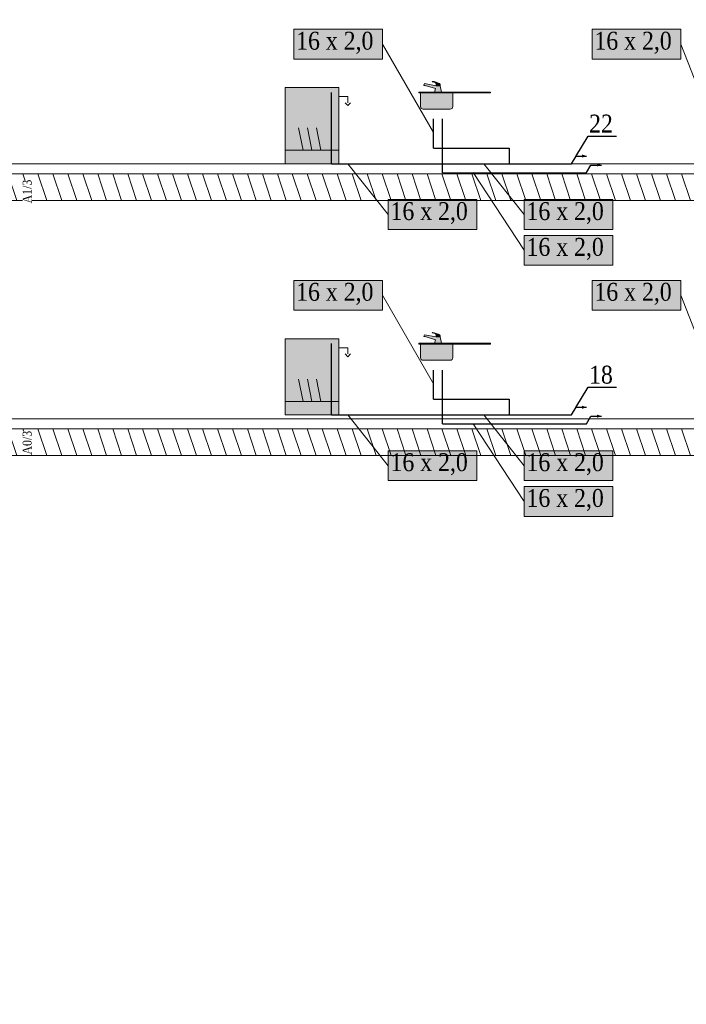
# Model space of a CAD drawing. Header units: millimetres. Extents: x -102560 to 77680, y 7163 to 33028.
# Tile 56 of 80: x -37775 to -30324, y 9599 to 20602. Entities that reach past the tile are written whole.
import ezdxf
from ezdxf import colors
from ezdxf.entities.mleader import LeaderData, LeaderLine
from ezdxf.enums import TextEntityAlignment as Align
from ezdxf.math import Vec2, Vec3

# ---------------------------------------------------------------- set-up
doc = ezdxf.new("R2010")
doc.units = ezdxf.units.MM
for name, color, linetype, lineweight, true_color in [('IS_Działka wody ciepłej', 1, 'Continuous', 30, 0xff0000), ('IS_Działka wody zimnej_etykieta', 7, 'Continuous', 0, 0x000000), ('IS_Konstrukcja (Rozwinięcie)', 7, 'Continuous', 9, 0x000000), ('IS_Odbiornik2', 7, 'Continuous', 0, 0x000000), ('IS_Zlew', 7, 'Continuous', 5, 0x000000), ('IS_Zmywarka', 7, 'Continuous', 5, 0x000000)]:
    doc.layers.add(name, color=color, linetype=linetype, lineweight=lineweight, true_color=true_color)
for name, color, linetype, lineweight in [('IS_Działka wody zimnej', 5, 'Continuous', 30), ('RR_IWK_ciepla woda', 10, 'C.W.U.', 40), ('RR_IWK_opisy', 7, 'Continuous', 0)]:
    doc.layers.add(name, color=color, linetype=linetype, lineweight=lineweight)
doc.styles.add('Garamond_____', font='GARA.TTF')
doc.styles.add('RR', font='GARA.TTF', dxfattribs={"height": 200})
doc.styles.get("Standard").update_dxf_attribs({"font": 'arial.ttf'})
doc.linetypes.add('C.W.U.', pattern='A,16.8,-4.8,["C.W.U.",Standard,S=2.4,R=0,X=-2.4,Y=-1.2],-10.2', length=31.8)

# ---------------------------------------------------------------- blocks, each defined once
blk = doc.blocks.new('16_TypRysWodKan_ZmywarkaCzescKan_00000000-0000-0000-0000-000000000000_Normal')
at = {"layer": 'IS_Zmywarka', "lineweight": 50, "true_color": 0xffffff, "transparency": 33554687}
blk.add_hatch(color=7, dxfattribs=at).paths.add_polyline_path([(-0.3, 0.425), (-0.3, -0.425), (0.3, -0.425), (0.3, 0.425)])
at = {"layer": 'IS_Zmywarka', "lineweight": -2}
blk.add_lwpolyline([(-0.3, 0.425), (0.3, 0.425), (0.3, -0.425), (-0.3, -0.425)], close=True, dxfattribs=at)
for points in [[(-0.43, 0.255), (-0.4, 0.225), (-0.37, 0.255)], [(-0.3, 0.325), (-0.4, 0.325), (-0.4, 0.255)], [(0, -0.275), (0.05, -0.025)], [(0.1, -0.275), (0.15, -0.025)]]:
    blk.add_lwpolyline(points, dxfattribs=at)
for points in [[(-0.1, -0.275, 0), (-0.05, -0.025, 0)], [(-0.3, -0.275, 0), (0.3, -0.275, 0)]]:
    blk.add_polyline3d(points, dxfattribs=at)
blk = doc.blocks.new('16_TypRysWodKan_Zlewozmywak1KRusztem_00000000-0000-0000-0000-000000000000_Normal')
at = {"layer": 'IS_Zlew', "lineweight": 50, "true_color": 0xffffff, "transparency": 33554687}
blk.add_hatch(color=7, dxfattribs=at).paths.add_polyline_path([(-0.4, 0.095), (-0.4, 0.085), (0.4, 0.085), (0.4, 0.095)])
h = blk.add_hatch(color=7, dxfattribs=at)
edge = h.paths.add_edge_path(flags=0)
edge.add_spline(control_points=[(0.02, 0.085), (0.02, 0.01), (0.02, 0.04), (0.02, -0.065), (0.02, -0.085), (0.03, -0.095), (0.05, -0.095), (0.2, -0.095), (0.16, -0.095), (0.35, -0.095), (0.37, -0.095), (0.38, -0.085), (0.38, -0.065), (0.38, 0.005), (0.38, -0.02), (0.38, 0.085), (0.2, 0.085), (0.2, 0.085), (0.02, 0.085)], knot_values=[0, 0, 0, 0, 1, 1, 1, 2, 2, 2, 3, 3, 3, 4, 4, 4, 5, 5, 5, 6, 6, 6, 6], weights=[1, 1, 1, 1, 1, 1, 1, 1, 1, 1, 1, 1, 1, 1, 1, 1, 1, 1, 1], degree=3, periodic=0)
at = {"layer": 'IS_Zlew', "lineweight": -2}
blk.add_lwpolyline([(-0.4, 0.095), (0.4, 0.095), (0.4, 0.085), (-0.4, 0.085)], close=True, dxfattribs=at)
blk.add_open_spline([(0.02, 0.085), (0.02, 0.01), (0.02, 0.04), (0.02, -0.065), (0.02, -0.085), (0.03, -0.095), (0.05, -0.095), (0.2, -0.095), (0.16, -0.095), (0.35, -0.095), (0.37, -0.095), (0.38, -0.085), (0.38, -0.065), (0.38, 0.005), (0.38, -0.02), (0.38, 0.085)], degree=3, knots=[0, 0, 0, 0, 1, 1, 1, 2, 2, 2, 3, 3, 3, 4, 4, 4, 5, 5, 5, 5], dxfattribs=at)
blk = doc.blocks.new('16_TypRysWodKan_BateriaStojacaRuchWyl_00000000-0000-0000-0000-000000000000_Normal')
at = {"layer": 'IS_Odbiornik2', "lineweight": 50, "true_color": 0xffffff, "transparency": 33554687}
blk.add_hatch(color=7, dxfattribs=at).paths.add_polyline_path([(-0.01776, -0.06), (0.06224, -0.06), (0.05224, -0.02), (0.16724, 0.015), (0.16724, 0.01), (0.18224, 0.015), (0.18224, 0.02), (0.17224, 0.035), (0.04224, 0.01), (-0.00276, 0.01)])
h = blk.add_hatch(color=7, dxfattribs=at)
edge = h.paths.add_edge_path(flags=0)
edge.add_spline(control_points=[(-0.00276, 0.01), (0.01974, 0.01), (0.01974, 0.01), (0.04224, 0.01), (0.04224, 0.03), (0.04224, 0.035), (0.04724, 0.04), (0.05224, 0.045), (0.06224, 0.05), (0.08224, 0.055), (0.08724, 0.055), (0.08724, 0.06), (0.08224, 0.06), (0.07224, 0.06), (0.01224, 0.04), (0.00224, 0.035), (-0.00276, 0.03), (-0.00276, 0.02), (-0.00276, 0.01)], knot_values=[-6, -6, -6, -6, -5, -5, -5, -4, -4, -4, -3, -3, -3, -2, -2, -2, -1, -1, -1, 0, 0, 0, 0], weights=[1, 1, 1, 1, 1, 1, 1, 1, 1, 1, 1, 1, 1, 1, 1, 1, 1, 1, 1], degree=3, periodic=0)
at = {"layer": 'IS_Odbiornik2', "lineweight": -2}
blk.add_lwpolyline([(-0.01776, -0.06), (-0.00276, 0.01), (0.04224, 0.01), (0.17224, 0.035), (0.18224, 0.02), (0.18224, 0.015), (0.18224, 0.015), (0.16724, 0.01), (0.16724, 0.015), (0.05224, -0.02), (0.06224, -0.06)], close=True, dxfattribs=at)
blk.add_polyline3d([(0.18224, 0.02, 0), (0.16724, 0.015, 0)], dxfattribs=at)
blk.add_open_spline([(-0.00276, 0.01), (-0.00276, 0.02), (-0.00276, 0.03), (0.00224, 0.035), (0.01224, 0.04), (0.07224, 0.06), (0.08224, 0.06), (0.08724, 0.06), (0.08724, 0.055), (0.08224, 0.055), (0.06224, 0.05), (0.05224, 0.045), (0.04724, 0.04), (0.04224, 0.035), (0.04224, 0.03), (0.04224, 0.01)], degree=3, knots=[0, 0, 0, 0, 1, 1, 1, 2, 2, 2, 3, 3, 3, 4, 4, 4, 5, 5, 5, 5], dxfattribs=at)

msp = doc.modelspace()

# ---------------------------------------------------------------- hatches: boundary and pattern name
at = {"layer": 'IS_Działka wody ciepłej', "extrusion": (0, 0, -1)}
for points in [[(31271, 18978), (31322, 18995), (31322, 18961)], [(31271, 16171), (31322, 16188), (31322, 16154)]]:
    msp.add_hatch(color=256, dxfattribs=at).paths.add_polyline_path(points)
at = {"layer": 'IS_Działka wody zimnej', "extrusion": (0, 0, -1)}
for points in [[(31438, 19078), (31489, 19095), (31489, 19061)], [(31438, 16271), (31489, 16288), (31489, 16254)]]:
    msp.add_hatch(color=256, dxfattribs=at).paths.add_polyline_path(points)
at = {"layer": 'IS_Działka wody zimnej_etykieta', "lineweight": 50, "true_color": 0xffffff, "transparency": 33554687}
for points in [[(-34710, 20162), (-33720, 20162), (-33720, 20496), (-34710, 20496)], [(-31376, 20162), (-30386, 20162), (-30386, 20496), (-31376, 20496)], [(-33655, 18258), (-32664, 18258), (-32664, 18592), (-33655, 18592)], [(-32135, 18258), (-31144, 18258), (-31144, 18592), (-32135, 18592)], [(-32135, 17858), (-31144, 17858), (-31144, 18192), (-32135, 18192)], [(-34710, 17356), (-33720, 17356), (-33720, 17689), (-34710, 17689)], [(-31376, 17356), (-30386, 17356), (-30386, 17689), (-31376, 17689)], [(-33655, 15451), (-32664, 15451), (-32664, 15785), (-33655, 15785)], [(-32135, 15451), (-31144, 15451), (-31144, 15785), (-32135, 15785)], [(-32135, 15051), (-31144, 15051), (-31144, 15385), (-32135, 15385)]]:
    msp.add_hatch(color=7, dxfattribs=at).paths.add_polyline_path(points)
at = {"layer": 'IS_Konstrukcja (Rozwinięcie)', "true_color": 0xc0c0c0, "transparency": 33554687, "extrusion": (0, 0, -1)}
h = msp.add_hatch(dxfattribs=at)
h.set_pattern_fill('ANSI31', color=9, scale=50.000001, angle=206.6202, style=0)
h.set_pattern_definition([(251.62016, (137390, 18730.6), (150.65169, -50.05629), [])])
h.paths.add_polyline_path([(-2610, 18881), (-2610, 18581), (60060, 18581), (60060, 18881)])
h = msp.add_hatch(dxfattribs=at)
h.set_pattern_fill('ANSI31', color=9, scale=50.000001, angle=206.6202, style=0)
h.set_pattern_definition([(251.62016, (137390, 15880.6), (150.65169, -50.05629), [])])
h.paths.add_polyline_path([(-2610, 16031), (-2610, 15731), (60060, 15731), (60060, 16031)])

# ---------------------------------------------------------------- linework, layer by layer
at = {"layer": 'IS_Działka wody ciepłej'}
for p, q in [((-33048, 18892), (-33048, 19493)), ((-33048, 18892), (-31441, 18893)), ((-33048, 16085), (-33048, 16686)), ((-33048, 16085), (-31441, 16086))]:
    msp.add_line(p, q, dxfattribs=at)
for points in [[(-31441, 18893), (-31390, 18978), (-31271, 18978)], [(-31441, 16086), (-31390, 16171), (-31271, 16171)]]:
    msp.add_lwpolyline(points, dxfattribs=at)
at = {"layer": 'IS_Działka wody zimnej'}
for p, q in [((-34289, 18993), (-34289, 19789)), ((-33149, 19168), (-33149, 19493)), ((-33149, 19168), (-32305, 19168)), ((-32305, 19168), (-32305, 18996)), ((-34289, 18993), (-31608, 18993)), ((-34289, 16186), (-34289, 16982)), ((-33149, 16361), (-33149, 16686)), ((-33149, 16361), (-32305, 16361)), ((-32305, 16361), (-32305, 16189)), ((-34289, 16186), (-31608, 16186))]:
    msp.add_line(p, q, dxfattribs=at)
for points in [[(-31608, 18993), (-31557, 19078), (-31438, 19078)], [(-31608, 16186), (-31557, 16271), (-31438, 16271)]]:
    msp.add_lwpolyline(points, dxfattribs=at)
at = {"layer": 'IS_Działka wody zimnej_etykieta'}
for p, q in [((-33149, 19340), (-33720, 20329)), ((-30007, 19357), (-30386, 20329)), ((-33655, 18425), (-34107, 18993)), ((-32135, 18425), (-32587, 18993)), ((-32135, 18025), (-32708, 18893)), ((-33149, 16533), (-33720, 17522)), ((-30007, 16550), (-30386, 17522)), ((-33655, 15618), (-34107, 16186)), ((-32135, 15618), (-32587, 16186)), ((-32135, 15218), (-32708, 16086))]:
    msp.add_line(p, q, dxfattribs=at)
for points in [[(-34710, 20162), (-33720, 20162), (-33720, 20496), (-34710, 20496)], [(-31376, 20162), (-30386, 20162), (-30386, 20496), (-31376, 20496)], [(-33655, 18258), (-32664, 18258), (-32664, 18592), (-33655, 18592)], [(-32135, 18258), (-31144, 18258), (-31144, 18592), (-32135, 18592)], [(-32135, 17858), (-31144, 17858), (-31144, 18192), (-32135, 18192)], [(-34710, 17356), (-33720, 17356), (-33720, 17689), (-34710, 17689)], [(-31376, 17356), (-30386, 17356), (-30386, 17689), (-31376, 17689)], [(-33655, 15451), (-32664, 15451), (-32664, 15785), (-33655, 15785)], [(-32135, 15451), (-31144, 15451), (-31144, 15785), (-32135, 15785)], [(-32135, 15051), (-31144, 15051), (-31144, 15385), (-32135, 15385)]]:
    msp.add_lwpolyline(points, close=True, dxfattribs=at)
at = {"layer": 'IS_Konstrukcja (Rozwinięcie)'}
for p, q in [((-60060, 18993), (4501, 18993)), ((-60060, 18881), (4501, 18881)), ((-60060, 18581), (4501, 18581)), ((-60060, 16143), (71971, 16143)), ((-60060, 16031), (4501, 16031)), ((-60060, 15731), (4501, 15731))]:
    msp.add_line(p, q, dxfattribs=at)

# ---------------------------------------------------------------- block references
at = {"layer": 'IS_Odbiornik2', "xscale": -1000, "yscale": 1000, "zscale": 1000}
for p in [(-33077, 19853), (-33077, 17046)]:
    msp.add_blockref('16_TypRysWodKan_BateriaStojacaRuchWyl_00000000-0000-0000-0000-000000000000_Normal', p, dxfattribs=at)
at = {"layer": 'IS_Zlew', "xscale": -1000, "yscale": 1000, "zscale": 1000}
for p in [(-32914, 19698), (-32914, 16891)]:
    msp.add_blockref('16_TypRysWodKan_Zlewozmywak1KRusztem_00000000-0000-0000-0000-000000000000_Normal', p, dxfattribs=at)
at = {"layer": 'IS_Zmywarka', "xscale": -1000, "yscale": 1000, "zscale": 1000}
for p in [(-34508, 19418), (-34508, 16611)]:
    msp.add_blockref('16_TypRysWodKan_ZmywarkaCzescKan_00000000-0000-0000-0000-000000000000_Normal', p, dxfattribs=at)

# ---------------------------------------------------------------- texts
at = {"layer": 'IS_Działka wody zimnej_etykieta', "color": 5, "transparency": 33554687, "style": 'Garamond_____'}
for p in [(-34685, 20467), (-31351, 20467), (-33630, 18563), (-32110, 18563), (-34685, 17661), (-31351, 17661), (-33630, 15757), (-32110, 15757)]:
    msp.add_text('16 x 2,0', height=200, dxfattribs=at).set_placement(p, align=Align.TOP_LEFT)
at = {"layer": 'RR_IWK_ciepla woda', "linetype": 'Continuous', "ltscale": 20, "style": 'Garamond_____'}
for p in [(-32110, 18163), (-32110, 15357)]:
    msp.add_text('16 x 2,0', height=200, dxfattribs=at).set_placement(p, align=Align.TOP_LEFT)
at = {"layer": 'RR_IWK_opisy', "insert": (-102161, 30202), "char_height": 200, "width": 12404.74, "attachment_point": 1, "style": 'RR'}
msp.add_mtext('\\pi-500,l500,xqjt0,2;UWAGI:\\P1.^IBudynek zasilany będzie z projektowanego przyłącza wodociągowego - wg odrębnego opracowania;\\P2.^IGłówny zestaw wodomierzowy  zlokalizowany będzie w studni wodomierzowej;\\P3.^IIndywidualne zestawy wodomierzowe dla poszczególnych mieszkań instalowane będą w\\~szachtach instalacyjnych na korytarzach ogólnych;\\P4.^IInstalację rozdzielczą wody zimnej, ciepłej i cyrkulacji należy prowadzić pod stropem parteru oraz w\\~szachtach; \\P5.^IDoprowadzenie wody do poszczególnych mieszkań z szafek rodzielaczy prowadzić w\\~warstwach posadzkowych;\\P6.^IInstalację rozdzielczą prowadzoną pod stropem i w szachtach wykonać z rur stalowych zaciskowych;\\P7.^IInstalację prowwadzoną w posadzce wykonać z rur tworzywowych PERT;\\P8.^IPodejścia pod pojedyncze przybory wykonywać rurą %%c16x2,0;\\P9.^ICiepła woda przygotowywana będzie centralnie w zasobniku ciepłej wody zasilanym z\\~pompy ciepła;\\P10.^INależy wykonać instalację cyrkulacji;\\P11.^ICałość instalacji wodociągowej należy izolować termicznie;\\P12.^IWszystkie roboty należy wykonać zgodnie z Polskimi Normami, Warunkami Technicznymi Wykonania i Odbioru Robót oraz zgodnie ze sztuką budowlaną;\\P13.^IRysunki rozpatrywać łącznie z informacjami zawartymi w części opisowej oraz z\\~dokumentacją branżową;\\P14.^IUwagi i opisy zamieszczane w części rys. projektu stanowią integralną część niniejszego opracowania;\\P15.^IWszystkie wymiary, otwory i rzędne należy sprawdzić na budowie, a wszelkie odstępstwa należy korygować przy udziale projektanta i użytkownika, prace montażowe wykonywać zgodnie z obowiązującymi przepisami BHP, zarządzeniami oraz normami PN;\\P16.^IWszelkie wątpliwości i niejasności należy wyjaśnić z projektantem.', dxfattribs=at)

# ---------------------------------------------------------------- leaders
at = {"layer": 'RR_IWK_opisy', "ltscale": 40}
ml = msp.add_multileader_mtext('Standard', dxfattribs=at)
ml.set_content('\\fGaramond|b0|i0;22')
ml.set_leader_properties()
ml.build(insert=Vec2(0, 0))
ml.multileader.update_dxf_attribs({"text_left_attachment_type": 6, "text_right_attachment_type": 6})
ctx = ml.context
ctx.base_point, ctx.char_height, ctx.plane_origin = Vec3(-31413, 19301), 200, Vec3(-60817, 2800)
ctx.left_attachment, ctx.right_attachment = 6, 6
notes = []
notes.append((ctx, [(0, (1, 1, 0), (-31421, 19301), (1, 0), 8, [(0, [(-31561, 19071)], 0, [])])]))
ctx.mtext.insert = Vec3(-31411, 19541)
ml = msp.add_multileader_mtext('Standard', dxfattribs=at)
ml.set_content('\\fGaramond|b0|i0;18')
ml.set_leader_properties()
ml.build(insert=Vec2(0, 0))
ml.multileader.update_dxf_attribs({"text_left_attachment_type": 6, "text_right_attachment_type": 6})
ctx = ml.context
ctx.base_point, ctx.char_height, ctx.plane_origin = Vec3(-31413, 16495), 200, Vec3(-60817, -6)
ctx.left_attachment, ctx.right_attachment = 6, 6
notes.append((ctx, [(0, (1, 1, 0), (-31421, 16495), (1, 0), 8, [(0, [(-31561, 16265)], 0, [])])]))
ctx.mtext.insert = Vec3(-31411, 16735)
for ctx, leaders in notes:
    for number, flags, end, landing, length, lines in leaders:
        leader = LeaderData()
        leader.index, (leader.has_last_leader_line, leader.has_dogleg_vector, leader.attachment_direction) = number, flags
        leader.last_leader_point, leader.dogleg_vector, leader.dogleg_length = Vec3(end), Vec3(landing), length
        for number, points, colour, breaks in lines:
            line = LeaderLine()
            line.index, line.vertices, line.color, line.breaks = number, Vec3.list(points), colors.encode_raw_color(colour), breaks
            leader.lines.append(line)
        ctx.leaders.append(leader)

# ---------------------------------------------------------------- next in the draw order: texts
at = {"char_height": 100, "width": 260.58, "attachment_point": 1, "rotation": 90, "style": 'Garamond_____', "bg_fill": 3, "box_fill_scale": 1, "bg_fill_color": 256, "bg_fill_true_color": 13158600, "bg_fill_transparency": 0}
for s, insert in [('A1/3', (-37742, 18549)), ('A0/3', (-37742, 15742))]:
    msp.add_mtext(s, dxfattribs=dict(at, insert=insert))

doc.saveas('drawing.dxf')
